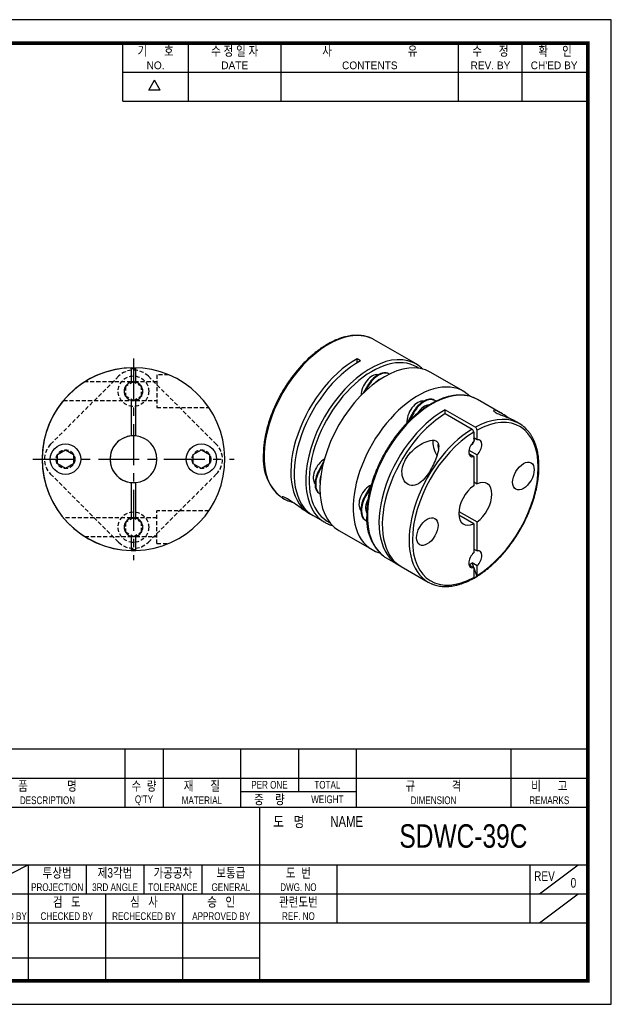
# Model space of a CAD drawing. Header units: millimetres. Extents: x 0 to 297, y 0 to 210.
# Tile 2 of 2: x 171 to 297, y 0 to 210. Entities that reach past the tile are written whole.
import ezdxf
from ezdxf.enums import TextEntityAlignment as Align

# ---------------------------------------------------------------- set-up
doc = ezdxf.new("R2010")
doc.units = ezdxf.units.MM
doc.header["$LTSCALE"] = 7
for name, pattern in [('CENTER', [2, 1.25, -0.25, 0.25, -0.25]), ('DASHED', [0.75, 0.5, -0.25]), ('HIDDEN2', [0.1875, 0.125, -0.0625])]:
    doc.linetypes.add(name, pattern=pattern)
doc.layers.get('0').update_dxf_attribs({"linetype": 'CONTINUOUS'})
for name, color, linetype in [('BM', 2, 'CONTINUOUS'), ('CT', 1, 'CENTER'), ('D', 7, 'CONTINUOUS'), ('HD', 4, 'DASHED')]:
    doc.layers.add(name, color=color, linetype=linetype)
doc.styles.get("Standard").update_dxf_attribs({"font": 'Gulim.ttf', "width": 0.8, "height": 3})

msp = doc.modelspace()

# ---------------------------------------------------------------- linework, layer by layer
for p, q in [((192.71392, 192.64074), (192.71392, 205)), ((206.72109, 192.64074), (206.72109, 205)), ((226.49591, 192.64074), (226.49591, 205)), ((264.39765, 192.64074), (264.39765, 205)), ((277.99284, 192.64074), (277.99284, 205)), ((192.71392, 198.82037), (291.58802, 198.82037)), ((198.25647, 194.97648), (199.49239, 197.11716)), ((200.72832, 194.97648), (199.49239, 197.11716)), ((200.72832, 194.97648), (198.25647, 194.97648)), ((192.71392, 192.64074), (291.58802, 192.64074)), ((292, 54.43705), (147.8086, 54.43705)), ((193.1259, 54.43705), (193.1259, 42.07779)), ((201.36541, 54.43705), (201.36541, 42.07779)), ((217.84443, 54.43705), (217.84443, 42.07779)), ((230.20369, 54.43705), (230.20369, 45.37359)), ((242.56295, 54.43705), (242.56295, 42.07779)), ((275.52098, 54.43705), (275.52098, 42.07779)), ((147.8086, 48.25742), (292, 48.25742)), ((217.84443, 45.37359), (242.56295, 45.37359)), ((147.8086, 42.07779), (292, 42.07779)), ((221.96418, 5), (221.96418, 42.07779)), ((147.8086, 29.71852), (292, 29.71852)), ((160.16787, 23.53889), (172.52713, 29.71852)), ((172.52713, 29.71852), (172.52713, 5)), ((184.88639, 29.71852), (184.88639, 23.53889)), ((197.24565, 29.71852), (197.24565, 23.53889)), ((209.60492, 29.71852), (209.60492, 23.53889)), ((238.4432, 29.71852), (238.4432, 17.35926)), ((279.64074, 29.71852), (279.64074, 17.35926)), ((281.70061, 23.53889), (289.94012, 29.71852)), ((147.8086, 23.53889), (221.96418, 23.53889)), ((189.00615, 23.53889), (189.00615, 5)), ((205.48516, 23.53889), (205.48516, 5)), ((221.96418, 23.53889), (292, 23.53889)), ((281.70061, 17.35926), (289.94012, 23.53889)), ((147.8086, 17.35926), (292, 17.35926)), ((147.8086, 9.87984), (221.96418, 9.87984))]:
    msp.add_line(p, q)
msp.add_lwpolyline([(297, 210), (0, 210), (0, 0), (297, 0)], close=True)
msp.add_lwpolyline([(292, 205, 0.8, 0.8, 0), (5, 205, 0.8, 0.8, 0), (5, 5, 0.8, 0.8, 0), (292, 5, 0.8, 0.8, 0)], format="xyseb", close=True)
at = {"layer": 'BM', "linetype": 'Continuous'}
for p, q in [((255.31163, 136.58115), (246.40208, 141.72507)), ((243.44031, 137.24309), (242.7332, 137.65134)), ((242.7332, 136.83484), (242.7332, 137.65134)), ((195.49903, 135.55425), (194.49903, 135.55425)), ((194.49903, 135.55425), (194.49903, 135.25282)), ((194.49903, 135.25282), (194.49903, 132.69589)), ((195.49903, 135.25282), (195.49903, 135.55425)), ((195.49903, 132.69589), (195.49903, 135.25282)), ((249.57939, 134.40934), (249.43797, 134.49099)), ((249.60302, 134.3957), (249.57939, 134.40934)), ((265.42325, 130.74319), (258.35219, 134.82568)), ((244.93797, 131.89292), (244.02873, 130.31806)), ((245.07939, 131.81127), (244.45307, 130.72645)), ((245.07939, 131.81127), (244.93797, 131.89292)), ((194.49903, 128.82291), (194.49903, 121.23434)), ((195.49903, 121.23434), (195.49903, 128.82291)), ((259.33747, 128.77552), (259.19605, 128.85717)), ((259.58016, 128.6354), (259.33747, 128.77552)), ((273.37152, 126.15426), (268.46381, 128.98773)), ((254.69605, 126.25909), (253.38987, 123.99673)), ((254.83747, 126.17744), (253.83967, 124.44921)), ((254.83747, 126.17744), (254.69605, 126.25909)), ((261.54224, 126.79194), (267.97691, 123.07688)), ((261.54224, 125.97544), (261.54224, 126.79194)), ((261.54224, 125.97544), (267.26981, 122.66863)), ((277.37336, 123.8438), (275.99699, 124.63844)), ((267.62336, 122.05612), (267.62336, 119.96839)), ((268.33047, 120.37664), (268.33047, 122.46437)), ((268.33047, 120.37664), (267.62336, 120.78489)), ((178.76698, 117.2594), (180.49903, 118.2594)), ((180.49903, 118.2594), (182.23108, 117.2594)), ((207.76698, 117.2594), (209.49903, 118.2594)), ((209.49903, 118.2594), (211.23108, 117.2594)), ((266.60761, 118.20906), (268.33047, 117.21436)), ((178.76698, 115.2594), (178.76698, 117.2594)), ((182.23108, 117.2594), (182.23108, 115.2594)), ((207.76698, 115.2594), (207.76698, 117.2594)), ((211.23108, 117.2594), (211.23108, 115.2594)), ((235.59417, 115.70898), (234.68492, 114.13412)), ((267.62336, 116.80612), (266.60761, 117.39256)), ((267.62336, 116.80612), (267.62336, 110.61007)), ((268.33047, 111.01832), (268.33047, 117.21436)), ((180.49903, 114.2594), (178.76698, 115.2594)), ((182.23108, 115.2594), (180.49903, 114.2594)), ((209.49903, 114.2594), (207.76698, 115.2594)), ((211.23108, 115.2594), (209.49903, 114.2594)), ((234.82635, 114.05247), (234.68492, 114.13412)), ((235.45267, 115.13729), (234.82635, 114.05247)), ((267.62336, 111.42657), (268.33047, 111.01832)), ((194.49903, 111.28446), (194.49903, 103.69589)), ((195.49903, 103.69589), (195.49903, 111.28446)), ((245.75259, 110.76857), (244.443, 108.50029)), ((245.57941, 110.14202), (244.58442, 108.41864)), ((226.90208, 107.95008), (227.17184, 107.79434)), ((234.82635, 108.85631), (234.68492, 108.93796)), ((234.82635, 108.85631), (234.84997, 108.84267)), ((244.58442, 108.41864), (244.443, 108.50029)), ((232.00628, 105.00317), (232.62965, 104.64327)), ((264.4591, 105.12942), (268.33047, 102.89428)), ((233.33675, 104.23502), (235.81163, 102.80615)), ((244.58442, 103.22249), (244.443, 103.30414)), ((244.58442, 103.22249), (244.82612, 103.08294)), ((267.62336, 102.48604), (264.4591, 104.31292)), ((238.85219, 101.05069), (245.92325, 96.9682)), ((267.62336, 102.48604), (267.62336, 96.28999)), ((268.33047, 96.69824), (268.33047, 102.89428)), ((194.49903, 99.82291), (194.49903, 97.26598)), ((195.49903, 97.26598), (195.49903, 99.82291)), ((194.49903, 97.26598), (194.49903, 96.76581)), ((195.49903, 96.76581), (195.49903, 97.26598)), ((267.62336, 97.10649), (268.33047, 96.69824)), ((248.96381, 95.21274), (251.43869, 93.78387)), ((252.14579, 93.37562), (257.87336, 90.06881)), ((266.60761, 93.71416), (267.62336, 93.12772)), ((268.33047, 93.53596), (267.26401, 94.15168)), ((267.26401, 94.15168), (267.61213, 93.1342)), ((267.62336, 93.12772), (267.62336, 91.03999)), ((267.62336, 93.10138), (268.25905, 91.24336)), ((268.33047, 91.44824), (268.33047, 93.53596)), ((267.55194, 90.83511), (268.25905, 91.24336))]:
    msp.add_line(p, q, dxfattribs=at)
at = {"layer": 'BM', "linetype": 'HIDDEN2'}
for p, q in [((194.49903, 135.56986), (194.49903, 135.75299)), ((195.49903, 135.56986), (195.49903, 135.75299))]:
    msp.add_line(p, q, dxfattribs=at)
at = {"layer": 'BM', "linetype": 'Continuous'}
for centre in [(180.49903, 116.2594), (209.49903, 116.2594)]:
    msp.add_circle(centre, 3.25, dxfattribs=at)
for centre, radius, start, end in [((194.99903, 116.2594), 19.5, 271.4692836, 268.5307164), ((194.99903, 116.2594), 19.5, 91.4692836, 268.5307164), ((194.99903, 130.7594), 2, 104.4775122, 255.5224878), ((194.99903, 130.7594), 2, 75.5224878, 104.4775122), ((194.99903, 130.7594), 2, 284.4775122, 75.5224878), ((194.99903, 130.7594), 2, 255.5224878, 284.4775122), ((266.8429, 122.01391), 0.7816, 3.0953524, 56.8934833), ((267.55, 122.42216), 0.7816, 3.0953564, 56.8934793), ((194.99903, 116.2594), 5, 95.7391705, 264.2608295), ((194.99903, 116.2594), 5, 84.2608295, 95.7391705), ((194.99903, 116.2594), 5, 275.7391705, 84.2608295), ((233.08118, 116.22289), 10.39958, 175.2676769, 228.9420101), ((194.99903, 116.2594), 5, 264.2608295, 275.7391705), ((194.99903, 101.7594), 2, 104.4775122, 255.5224878), ((194.99903, 101.7594), 2, 75.5224878, 104.4775122), ((194.99903, 101.7594), 2, 284.4775122, 75.5224878), ((255.12248, 103.47926), 10.37973, 175.2238127, 229.190827), ((194.99903, 101.7594), 2, 255.5224878, 284.4775122), ((194.99903, 116.2594), 19.5, 268.5307164, 271.4692836), ((267.34588, 91.02182), 0.27807, 317.8196208, 3.7463109), ((268.05299, 91.43007), 0.27807, 317.8196153, 3.7463163)]:
    msp.add_arc(centre, radius, start, end, dxfattribs=at)
at = {"layer": 'BM', "linetype": 'HIDDEN2'}
msp.add_arc((194.99903, 116.2594), 5, 95.7391705, 264.2608295, dxfattribs=at)
at = {"layer": 'BM', "linetype": 'Continuous'}
for centre, major_axis, ratio, start_param, end_param in [((236.65208, 124.83758), (-9.75, -16.8875), 0.577350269, 3.206954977, 6.217217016), ((236.65208, 124.83758), (-9.75, -16.8875), 0.577350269, 3.141592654, 3.206954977), ((245.56163, 119.69365), (-9.75, -16.8875), 0.577350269, 3.208107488, 6.220948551), ((242.37965, 121.53077), (9.75, 16.8875), 0.577350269, 0.759754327, 3.177862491), ((243.08675, 121.12252), (9.75, 16.8875), 0.577350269, 0.759754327, 3.141592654), ((245.91518, 119.48953), (9.5, 16.45448), 0.577350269, 0, 3.188766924), ((248.60219, 117.93818), (-9.75, -16.8875), 0.577350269, 3.141592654, 6.283185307), ((245.56163, 119.69365), (-9.75, -16.8875), 0.577350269, 3.078992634, 3.208107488), ((245.91518, 131.32873), (-1.625, -2.81458), 0.577350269, 3.336677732, 5.534164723), ((247.18797, 130.59388), (2.25, 3.89711), 0.577350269, 0, 1.570796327), ((247.32939, 130.51223), (2.25, 3.89711), 0.577350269, 0, 1.570796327), ((245.91518, 119.48953), (9.5, 16.45448), 0.577350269, 6.236011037, 6.283185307), ((255.67325, 113.8557), (-9.75, -16.8875), 0.577350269, 2.9898249, 6.283185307), ((247.32939, 130.51223), (-1.625, -2.81458), 0.577350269, 3.70452288, 4.369426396), ((258.71381, 112.10023), (9.75, 16.8875), 0.577350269, 0.063506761, 3.078466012), ((255.67325, 125.6949), (-1.625, -2.81458), 0.577350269, 3.336677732, 5.638439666), ((256.94605, 124.96005), (2.25, 3.89711), 0.577350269, 0, 1.570796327), ((257.08747, 124.8784), (2.25, 3.89711), 0.577350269, 0, 1.570796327), ((258.71381, 112.10023), (9.75, 16.8875), 0.577350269, 0, 0.063506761), ((261.18869, 110.67136), (9.75, 16.8875), 0.577350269, 0.759754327, 3.177862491), ((257.08747, 124.8784), (-1.625, -2.81458), 0.577350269, 3.468885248, 4.619092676), ((267.97691, 106.75218), (-9.5, -16.45448), 0.577350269, 0.811716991, 3.900671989), ((261.89579, 110.26311), (9.75, 16.8875), 0.577350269, 0.811042, 3.141592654), ((267.62336, 106.9563), (-9.75, -16.8875), 0.577350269, 3.208691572, 3.901346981), ((267.62336, 106.9563), (-9.75, -16.8875), 0.577350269, 3.077652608, 3.208691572), ((267.62336, 106.9563), (-9.75, -16.8875), 0.577350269, 3.952634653, 6.217463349), ((267.97691, 106.75218), (9.5, 16.45448), 0.577350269, 0.811716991, 3.900671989), ((261.40082, 118.30561), (-1.75, 3.03109), 0.577350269, 0.570808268, 1.643918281), ((267.97691, 118.59138), (1, 1.73205), 0.577350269, 1.038078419, 3.674310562), ((264.93635, 120.34685), (-2.82843, 0), 0.577350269, 2.399591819, 3.394272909), ((267.97691, 118.59138), (-1, -1.73205), 0.577350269, 1.038078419, 3.674310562), ((261.40082, 118.30561), (1, -1.73205), 0.577350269, 3.607169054, 4.33782298), ((235.66213, 113.56993), (-1.625, -2.81458), 0.577350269, 3.890613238, 6.088100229), ((236.93492, 112.83508), (2.25, 3.89711), 0.577350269, 1.570796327, 3.141592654), ((237.07635, 112.75343), (2.25, 3.89711), 0.577350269, 1.570796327, 3.141592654), ((237.07635, 112.75343), (-1.625, -2.81458), 0.577350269, 5.055351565, 5.720255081), ((267.97691, 106.75218), (-2.5, -4.33013), 0.577350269, 0.885565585, 3.826823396), ((245.42021, 107.9361), (-1.625, -2.81458), 0.577350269, 3.784223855, 6.088100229), ((267.97691, 106.75218), (2.5, 4.33013), 0.577350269, 0.885565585, 3.826823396), ((236.65208, 124.83758), (-9.75, -16.8875), 0.577350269, -0.065968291, 0), ((246.693, 107.20125), (2.25, 3.89711), 0.577350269, 1.570796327, 3.141592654), ((246.83442, 107.1196), (2.25, 3.89711), 0.577350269, 1.570796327, 3.141592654), ((246.83442, 107.1196), (-1.625, -2.81458), 0.577350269, 4.79936123, 5.965268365), ((245.56163, 119.69365), (-9.75, -16.8875), 0.577350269, 6.220948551, 6.283185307), ((245.56163, 119.69365), (-9.75, -16.8875), 0.577350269, 0, 0.067451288), ((255.67325, 113.8557), (-9.75, -16.8875), 0.577350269, 0, 0.152506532), ((267.97691, 94.91298), (-1, -1.73205), 0.577350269, 1.038078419, 3.674310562), ((258.71381, 112.10023), (9.75, 16.8875), 0.577350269, 3.078466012, 3.141592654), ((267.97691, 94.91298), (1, 1.73205), 0.577350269, 1.038078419, 3.674310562), ((266.23634, 95.9179), (0.24355, -2.18578), 0.712504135, 0.076720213, 0.555025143), ((267.62336, 106.9563), (-9.75, -16.8875), 0.577350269, 6.217463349, 6.350376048)]:
    msp.add_ellipse(centre, major_axis=major_axis, ratio=ratio, start_param=start_param, end_param=end_param, dxfattribs=at)
for centre in [(278.22996, 112.67178), (257.72386, 100.83258)]:
    msp.add_ellipse(centre, major_axis=(-1.625, -2.81458), ratio=0.577350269, dxfattribs=at)
for points, knots in [([(245.70853, 142.06889), (245.62735, 142.10581), (245.40385, 142.20673), (244.96939, 142.35392), (244.43965, 142.49611), (243.88733, 142.59938), (243.32045, 142.66356), (242.73828, 142.68839), (242.14253, 142.67369), (241.53439, 142.61939), (240.91529, 142.52551), (240.28667, 142.39221), (239.65004, 142.21977), (239.00689, 142.0086), (238.35877, 141.75921), (237.70716, 141.47224), (237.05356, 141.14838), (236.39946, 140.78847), (235.7463, 140.39336), (235.09552, 139.96403), (234.44852, 139.50149), (233.80669, 139.0068), (233.17138, 138.48111), (232.54395, 137.9256), (231.92573, 137.34153), (231.31801, 136.73019), (230.7221, 136.09294), (230.13924, 135.43119), (229.57068, 134.74638), (229.01763, 134.04002), (228.48127, 133.31366), (227.96273, 132.56886), (227.46315, 131.80726), (226.98358, 131.0305), (226.52506, 130.24027), (226.08859, 129.43829), (225.67511, 128.62628), (225.28553, 127.80601), (224.92069, 126.97924), (224.58141, 126.14776), (224.26844, 125.31336), (223.98246, 124.47782), (223.72414, 123.64294), (223.49405, 122.81052), (223.29274, 121.98232), (223.1207, 121.16017), (222.97834, 120.34563), (222.86604, 119.54119), (222.78406, 118.74581), (222.7338, 117.98517), (222.71806, 117.4162), (222.71718, 117.14033), (222.71705, 117.08086)], [0, 0, 0, 0, 0.009023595, 0.02915228, 0.049310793, 0.069514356, 0.089773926, 0.11009562, 0.130480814, 0.150926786, 0.171427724, 0.191975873, 0.212562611, 0.233179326, 0.25381804, 0.27447177, 0.295134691, 0.315802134, 0.336469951, 0.35713533, 0.377796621, 0.398452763, 0.419103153, 0.439747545, 0.460385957, 0.481018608, 0.501645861, 0.522268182, 0.542886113, 0.563500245, 0.584111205, 0.604719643, 0.625326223, 0.64593162, 0.666536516, 0.687141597, 0.707747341, 0.728354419, 0.748963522, 0.769575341, 0.790190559, 0.810809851, 0.831433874, 0.852063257, 0.872698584, 0.893340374, 0.913989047, 0.93464489, 0.955307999, 0.975978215, 0.995563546, 1, 1, 1, 1]), ([(256.75911, 135.46634), (256.72875, 135.49676), (256.56598, 135.65712), (256.28964, 135.90671), (256.05158, 136.08371), (255.93044, 136.17293)], [0.96950098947, 0.96950098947, 0.96950098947, 0.96950098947, 0.97306777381, 0.98844209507, 1, 1, 1, 1]), ([(267.7904, 129.32267), (267.70192, 129.363), (267.47243, 129.46676), (267.03123, 129.61664), (266.50135, 129.75875), (265.94907, 129.86203), (265.38218, 129.92621), (264.80001, 129.95104), (264.20427, 129.93635), (263.59613, 129.88204), (262.97702, 129.78817), (262.3484, 129.65487), (261.71177, 129.48243), (261.06863, 129.27125), (260.4205, 129.02187), (259.76889, 128.73489), (259.1153, 128.41104), (258.46119, 128.05112), (257.80803, 127.65602), (257.15725, 127.22669), (256.51025, 126.76414), (255.86842, 126.26946), (255.23311, 125.74376), (254.60568, 125.18826), (253.98746, 124.60418), (253.37975, 123.99284), (252.78383, 123.35559), (252.20097, 122.69384), (251.63241, 122.00903), (251.07936, 121.30268), (250.543, 120.57631), (250.02447, 119.83151), (249.52488, 119.06991), (249.04531, 118.29315), (248.58679, 117.50293), (248.15032, 116.70094), (247.73684, 115.88893), (247.34726, 115.06866), (246.98243, 114.24189), (246.64314, 113.41041), (246.33017, 112.57601), (246.04419, 111.74047), (245.78587, 110.90559), (245.55578, 110.07317), (245.35448, 109.24497), (245.18243, 108.42282), (245.04007, 107.60828), (244.92777, 106.80384), (244.84579, 106.00846), (244.79554, 105.24782), (244.77979, 104.67885), (244.77891, 104.40299), (244.77878, 104.34351)], [0, 0, 0, 0, 0.009831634, 0.029943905, 0.050085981, 0.070273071, 0.090516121, 0.110821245, 0.131189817, 0.151619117, 0.172103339, 0.192634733, 0.213204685, 0.233804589, 0.254426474, 0.275063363, 0.295709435, 0.316360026, 0.337010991, 0.357659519, 0.378303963, 0.398943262, 0.419576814, 0.440204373, 0.460825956, 0.481441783, 0.502052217, 0.522657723, 0.543258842, 0.563856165, 0.584450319, 0.605041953, 0.62563173, 0.646220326, 0.666808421, 0.687396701, 0.707985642, 0.728575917, 0.749168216, 0.769763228, 0.790361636, 0.810964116, 0.831571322, 0.852183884, 0.872802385, 0.893427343, 0.91405918, 0.93469818, 0.955344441, 0.975997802, 0.995567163, 1, 1, 1, 1]), ([(275.21968, 125.00215), (275.00189, 125.13488), (274.76754, 125.28351), (274.25417, 125.61124), (273.98554, 125.7833), (273.24788, 126.23619), (272.84762, 126.45149), (272.22092, 126.69935), (271.98727, 126.73623), (271.85312, 126.64456), (271.84481, 126.58876), (271.99436, 126.40738), (272.17358, 126.27541), (272.71755, 125.9945), (273.04495, 125.85878), (273.65203, 125.6192), (273.9438, 125.51009), (274.75273, 125.20185), (275.21756, 125.01577), (275.57011, 124.85326)], [0.2616034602, 0.2616034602, 0.2616034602, 0.2616034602, 0.3125, 0.3125, 0.375, 0.375, 0.5, 0.5, 0.625, 0.625, 0.6875, 0.6875, 0.75, 0.75, 0.8125, 0.8125, 0.875, 0.875, 1, 1, 1, 1]), ([(258.58622, 89.71527), (258.63184, 89.69407), (258.82529, 89.60457), (259.22524, 89.46587), (259.7514, 89.31724), (260.30136, 89.20803), (260.86575, 89.13772), (261.4457, 89.10676), (262.0394, 89.1153), (262.64571, 89.16344), (263.2632, 89.25117), (263.89044, 89.37836), (264.52593, 89.54473), (265.16816, 89.74991), (265.81561, 89.9934), (266.46677, 90.27457), (267.12015, 90.59274), (267.77428, 90.9471), (268.42768, 91.33679), (269.07892, 91.76087), (269.7266, 92.21832), (270.36933, 92.70808), (271.00573, 93.22902), (271.63448, 93.77998), (272.25422, 94.35969), (272.86365, 94.96688), (273.46149, 95.60019), (274.04646, 96.25822), (274.61732, 96.93954), (275.17286, 97.64265), (275.7119, 98.36601), (276.23328, 99.10804), (276.73588, 99.86714), (277.21863, 100.64165), (277.68049, 101.42989), (278.12045, 102.23016), (278.53757, 103.04073), (278.93093, 103.85983), (279.29966, 104.6857), (279.64297, 105.51657), (279.96008, 106.35063), (280.2503, 107.18611), (280.51297, 108.02121), (280.74748, 108.85414), (280.9533, 109.6831), (281.12992, 110.50634), (281.27693, 111.32207), (281.39393, 112.12857), (281.48061, 112.92409), (281.5367, 113.70692), (281.56199, 114.47537), (281.55633, 115.22777), (281.51964, 115.96246), (281.45188, 116.6778), (281.35311, 117.37215), (281.22343, 118.04391), (281.06307, 118.69148), (280.8723, 119.31331), (280.65154, 119.90787), (280.40128, 120.47368), (280.12217, 121.00928), (279.8149, 121.51345), (279.48055, 121.9846), (279.11918, 122.42289), (278.73512, 122.8227), (278.35542, 123.16592), (278.12125, 123.34011), (278.00485, 123.42591)], [0, 0, 0, 0, 0.003870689, 0.019169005, 0.034487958, 0.049839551, 0.065232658, 0.080672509, 0.096160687, 0.111695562, 0.127273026, 0.142887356, 0.158532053, 0.174200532, 0.189886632, 0.205584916, 0.221290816, 0.237000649, 0.252711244, 0.268420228, 0.284126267, 0.299828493, 0.315526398, 0.331219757, 0.346908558, 0.362592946, 0.378273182, 0.393949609, 0.409622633, 0.425292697, 0.440960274, 0.456625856, 0.472289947, 0.487953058, 0.503615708, 0.519278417, 0.534941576, 0.550605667, 0.566271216, 0.581938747, 0.597608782, 0.613281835, 0.628958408, 0.644638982, 0.660324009, 0.676013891, 0.691708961, 0.707409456, 0.723115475, 0.738826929, 0.754543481, 0.770264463, 0.785988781, 0.801714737, 0.817439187, 0.833158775, 0.848869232, 0.864565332, 0.880240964, 0.895889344, 0.911503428, 0.927076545, 0.942603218, 0.958080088, 0.973506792, 0.988886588, 1, 1, 1, 1]), ([(258.19168, 113.59507), (258.8264, 114.62057), (259.31742, 115.69125), (259.85754, 117.24996), (260.00349, 117.75948), (260.17268, 118.76745), (260.21088, 119.26857), (259.93625, 119.90209), (259.77718, 120.08316), (259.30917, 120.29426), (259.02235, 120.31901), (258.15898, 120.25269), (257.57746, 120.04631), (255.94431, 119.28056), (254.96521, 118.54268), (253.35412, 116.77818), (252.70701, 115.71949), (252.30304, 113.95915), (252.27097, 113.35787), (252.46768, 112.22837), (252.70017, 111.70629), (253.39821, 110.94008), (253.85908, 110.70812), (254.82984, 110.6247), (255.34305, 110.76998), (256.75962, 111.57815), (257.55696, 112.56958), (258.19168, 113.59507)], [0, 0, 0, 0, 0.125, 0.125, 0.1875, 0.1875, 0.25, 0.25, 0.28125, 0.28125, 0.3125, 0.3125, 0.375, 0.375, 0.5, 0.5, 0.625, 0.625, 0.6875, 0.6875, 0.75, 0.75, 0.8125, 0.8125, 0.875, 0.875, 1, 1, 1, 1]), ([(232.0136, 105.00027), (231.80486, 105.12029), (231.58226, 105.25865), (230.93373, 105.68805), (230.48404, 106.01119), (229.52459, 106.70032), (229.01618, 107.06309), (228.06108, 107.68089), (227.62366, 107.92638), (226.99229, 108.20575), (226.79672, 108.24386), (226.61605, 108.14924), (227.00995, 107.84558), (227.64467, 107.553)], [0.5888048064, 0.5888048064, 0.5888048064, 0.5888048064, 0.625, 0.625, 0.6875, 0.6875, 0.75, 0.75, 0.8125, 0.8125, 0.875, 0.875, 1, 1, 1, 1]), ([(236.52748, 102.45126), (236.57201, 102.43057), (236.76457, 102.34151), (237.09725, 102.22621), (237.38299, 102.14202), (237.49395, 102.11206)], [0, 0, 0, 0, 0.00377681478, 0.01906968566, 0.02867073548, 0.02867073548, 0.02867073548, 0.02867073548])]:
    msp.add_open_spline(points, degree=3, knots=knots, dxfattribs=at)
for points in [[(275.57011, 124.85326), (275.75472, 124.76816), (275.90689, 124.68971), (276.0106, 124.6298)], [(227.64467, 107.553), (228.03931, 107.37109), (228.52067, 107.18971), (229.06282, 107.0141)]]:
    msp.add_open_spline(points, degree=3, dxfattribs=at)
at = {"layer": 'CT'}
for p, q in [((194.99903, 137.7594), (194.99903, 94.7594)), ((173.49903, 116.2594), (216.49903, 116.2594))]:
    msp.add_line(p, q, dxfattribs=at)
at = {"layer": 'HD', "linetype": 'HIDDEN2'}
for p, q in [((177.31705, 119.44138), (191.81705, 133.94138)), ((194.49903, 132.7594), (184.60224, 132.7594)), ((194.99903, 132.7594), (193.26698, 131.7594)), ((196.73108, 131.7594), (194.99903, 132.7594)), ((199.99903, 132.7594), (195.49903, 132.7594)), ((198.18101, 133.94138), (212.68101, 119.44138)), ((199.99903, 134.2594), (199.99903, 127.2594)), ((202.50521, 134.2594), (199.99903, 134.2594)), ((193.26698, 131.7594), (193.26698, 129.7594)), ((196.73108, 129.7594), (196.73108, 131.7594)), ((180.03655, 128.7594), (194.49903, 128.7594)), ((193.26698, 129.7594), (194.99903, 128.7594)), ((194.99903, 128.7594), (196.73108, 129.7594)), ((195.49903, 128.7594), (199.99903, 128.7594)), ((199.99903, 127.2594), (211.0963, 127.2594)), ((191.81705, 98.57742), (177.31705, 113.07742)), ((212.68101, 113.07742), (198.18101, 98.57742)), ((199.99903, 98.2594), (199.99903, 105.2594)), ((211.0963, 105.2594), (199.99903, 105.2594)), ((194.49903, 103.7594), (180.03655, 103.7594)), ((194.99903, 103.7594), (193.26698, 102.7594)), ((196.73108, 102.7594), (194.99903, 103.7594)), ((199.99903, 103.7594), (195.49903, 103.7594)), ((193.26698, 102.7594), (193.26698, 100.7594)), ((196.73108, 100.7594), (196.73108, 102.7594)), ((184.60224, 99.7594), (194.49903, 99.7594)), ((193.26698, 100.7594), (194.99903, 99.7594)), ((194.99903, 99.7594), (196.73108, 100.7594)), ((195.49903, 99.7594), (199.99903, 99.7594)), ((195.49903, 96.96455), (194.49903, 96.96455)), ((199.99903, 98.2594), (202.50521, 98.2594))]:
    msp.add_line(p, q, dxfattribs=at)
for centre, radius in [((194.99903, 130.7594), 3.25), ((180.49903, 116.2594), 2), ((209.49903, 116.2594), 2), ((194.99903, 101.7594), 3.25)]:
    msp.add_circle(centre, radius, dxfattribs=at)
for centre, start, end in [((194.99903, 130.7594), 45, 135), ((180.49903, 116.2594), 135, 225), ((209.49903, 116.2594), 315, 45), ((194.99903, 101.7594), 225, 315)]:
    msp.add_arc(centre, 4.5, start, end, dxfattribs=at)

# ---------------------------------------------------------------- texts
at = {"layer": 'D', "width": 0.8}
for s, height, p in [('기      호', 2.059877, (199.71751, 203.3521)), ('수 정 일 자', 2.059877, (216.6085, 203.3521)), ('사                           유', 2.0598771, (245.44678, 203.3521)), ('수      정', 2.059877, (271.19524, 203.3521)), ('확     인', 2.059877, (284.99642, 203.3521)), ('품              명', 2.0598771, (176.64688, 46.60952)), ('수  량', 2.059877, (197.24565, 46.60952)), ('재      질', 2.059877, (209.60492, 46.60952)), ('PER ONE', 1.647902, (224.02406, 46.8155)), ('TOTAL', 1.647902, (236.38332, 46.8155)), ('규             격', 2.0598771, (259.04197, 46.60952)), ('비      고', 2.059877, (283.76049, 46.60952)), ('DESCRIPTION', 1.6479017, (176.64688, 43.5197)), ("Q'TY", 1.647902, (197.24565, 43.5197)), ('MATERIAL', 1.647902, (209.60492, 43.5197)), ('중    량', 2.059877, (224.02406, 43.72569)), ('WEIGHT', 1.647902, (236.38332, 43.72569)), ('DIMENSION', 1.647902, (259.04197, 43.5197)), ('REMARKS', 1.647902, (283.76049, 43.5197)), ('도   명', 2.307062, (228.14381, 38.98797)), ('NAME', 2.307062, (240.50307, 38.98797)), ('SDWC-39C', 5, (265.42755, 35.89816)), ('투상법', 2.059877, (178.70676, 28.07062)), ('제3각법', 2.059877, (191.06602, 28.07062)), ('가공공차', 2.059877, (203.42529, 28.07062)), ('보통급', 2.059877, (215.78455, 28.07062)), ('도  번', 2.059877, (230.20369, 28.07062)), ('REV', 2.059877, (282.73055, 27.34967)), ('PROJECTION', 1.647902, (178.70676, 24.98081)), ('3RD ANGLE', 1.647902, (191.06602, 24.98081)), ('TOLERANCE', 1.647902, (203.42529, 24.98081)), ('GENERAL', 1.647902, (215.78455, 24.98081)), ('DWG. NO', 1.647902, (230.20369, 24.98081)), ('0', 2.05988, (288.91018, 25.90775)), ('검   도', 2.059877, (180.76664, 21.89099)), ('심   사', 2.059877, (197.24565, 21.89099)), ('승   인', 2.059877, (213.72467, 21.89099)), ('관련도번', 2.059877, (230.20369, 21.89099)), ('REF. NO', 1.647902, (230.20369, 18.80118))]:
    msp.add_text(s, height=height, dxfattribs=at).set_placement(p, align=Align.MIDDLE)
at = {"layer": 'D'}
for s, p in [('NO.', (199.71751, 200.26228)), ('DATE', (216.6085, 200.26228)), ('CONTENTS', (245.44678, 200.26228)), ('REV. BY', (271.19524, 200.26228)), ("CH'ED BY", (284.79043, 200.26228))]:
    msp.add_text(s, height=1.647902, dxfattribs=at).set_placement(p, align=Align.MIDDLE)
at = {"layer": 'D', "width": 0.8}
for s, height, p in [('DESIGNED BY', 1.6479017, (166.3475, 17.97719)), ('CHECKED BY', 1.647902, (180.76664, 17.97719)), ('RECHECKED BY', 1.6479017, (197.24565, 17.97719)), ('APPROVED BY', 1.6479017, (213.72467, 17.97719))]:
    msp.add_text(s, height=height, dxfattribs=at).set_placement(p, align=Align.CENTER)

doc.saveas('drawing.dxf')
